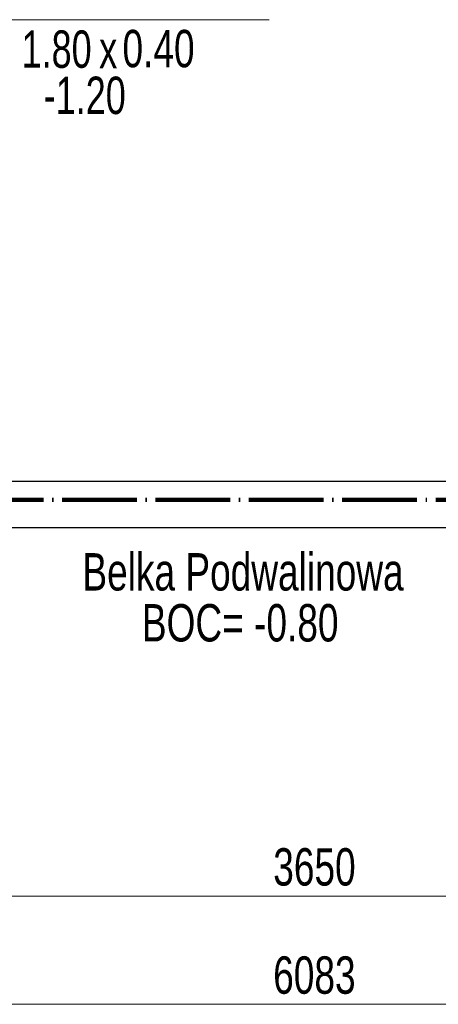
# Model space of a CAD drawing. Header units: millimetres. Extents: x 0 to 60000, y 0 to 29700.
# Tile 45 of 86: x 31635 to 33876, y 4576 to 9843. Entities that reach past the tile are written whole.
import ezdxf

# ---------------------------------------------------------------- set-up
doc = ezdxf.new("R2010")
doc.units = ezdxf.units.MM
doc.linetypes.add('STRICHPUNKT2_S11', pattern=[500, 400, -50, 0, -50])
doc.linetypes.add('STRICHPUNKT2_S5', pattern=[1100, 800, -100, 100, -100])
for name, color, linetype, lineweight in [('Ogólne', 7, 'Continuous', 25), ('Osie', 30, 'STRICHPUNKT2_S5', 18), ('Standard', 7, 'Continuous', 25)]:
    doc.layers.add(name, color=color, linetype=linetype, lineweight=lineweight)
doc.styles.add('ARIAL', font='ARIAL.TTF')

msp = doc.modelspace()

# ---------------------------------------------------------------- linework, layer by layer
at = {"layer": 'Ogólne', "color": 4, "linetype": 'Continuous', "lineweight": 13, "transparency": 33554687}
msp.add_line((30168, 4575.8), (36251, 4575.8), dxfattribs=at)
msp.add_lwpolyline([(31384.5, 5154.7), (31482, 5154.7), (31482, 5154.7), (35034.5, 5154.7)], dxfattribs=at)
at = {"layer": 'Osie', "color": 1, "linetype": 'STRICHPUNKT2_S11', "lineweight": 140, "transparency": 33554687}
msp.add_line((3356, 7274.8), (44814, 7274.8), dxfattribs=at)
at = {"layer": 'Standard', "color": 3, "linetype": 'Continuous', "lineweight": 25, "transparency": 33554687}
for p, q in [((30393, 7374.8), (36026, 7374.8)), ((35034.5, 7124.8), (31384.5, 7124.8))]:
    msp.add_line(p, q, dxfattribs=at)
at = {"layer": 'Standard', "color": 4, "linetype": 'Continuous', "lineweight": 13, "transparency": 33554687}
msp.add_lwpolyline([(32969.8, 9843), (31076.5, 9843), (30326, 8460.2)], dxfattribs=at)

# ---------------------------------------------------------------- texts
at = {"layer": 'Ogólne', "color": 3, "linetype": 'Continuous', "lineweight": 25, "transparency": 33554687, "char_height": 200, "attachment_point": 7, "style": 'ARIAL'}
for s, insert, width in [('\\W0.71;3650', (32992.3, 5208.2), 514.972), ('\\W0.71;6083', (32992, 4629.4), 514.957)]:
    msp.add_mtext(s, dxfattribs=dict(at, insert=insert, width=width))
at = {"layer": 'Standard', "color": 3, "linetype": 'Continuous', "lineweight": 18, "transparency": 33554687, "char_height": 200, "attachment_point": 7, "style": 'ARIAL'}
for s, insert, width in [('\\W0.69;1.80', (31644.8, 9582.7), 457.42), ('\\W0.71;0.40', (32185.1, 9585.7), 459.376), ('\\W0.70;x', (32059.7, 9583), 169.867), ('\\W0.71;BOC= -0.80', (32288.9, 6513.9), 1130.567)]:
    msp.add_mtext(s, dxfattribs=dict(at, insert=insert, width=width))
at = {"layer": 'Standard', "color": 3, "linetype": 'Continuous', "lineweight": 25, "transparency": 33554687, "insert": (31763.3, 9335.4), "char_height": 200, "width": 524.162, "attachment_point": 7, "style": 'ARIAL'}
msp.add_mtext('\\W0.69;-1.20', dxfattribs=at)
at = {"layer": 'Standard', "color": 2, "linetype": 'Continuous', "lineweight": 50, "transparency": 33554687, "insert": (31970.5, 6786.4), "char_height": 200, "width": 1801.926, "attachment_point": 7, "style": 'ARIAL'}
msp.add_mtext('\\W0.71;Belka Podwalinowa', dxfattribs=at)

doc.saveas('drawing.dxf')
